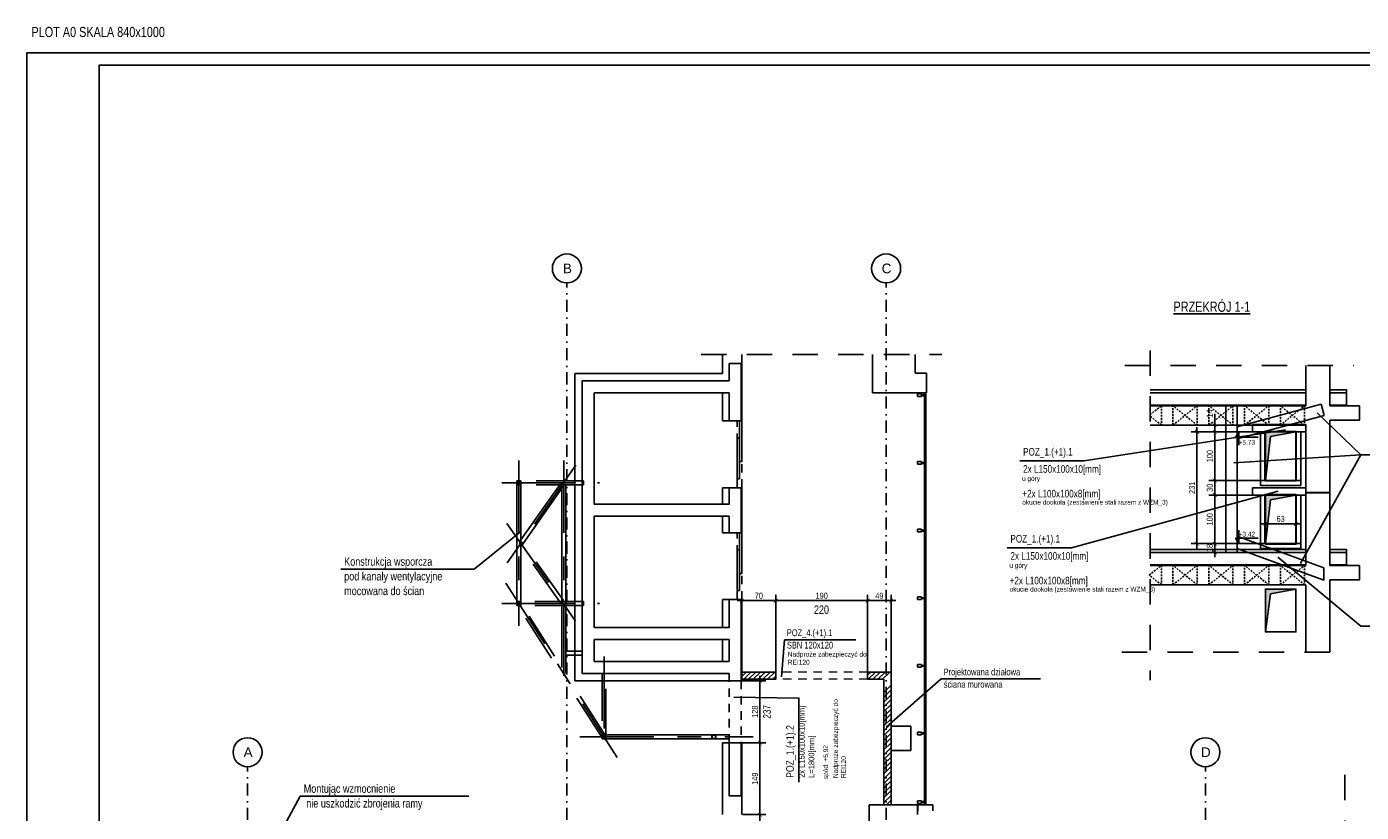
# Model space of a CAD drawing. Header units: metres. Extents: x -1437 to 3563, y -2228 to 2026.
# Tile 7 of 11: x -1437 to 1322, y 403 to 2026. Entities that reach past the tile are written whole.
import ezdxf
from ezdxf.enums import TextEntityAlignment as Align

# ---------------------------------------------------------------- set-up
doc = ezdxf.new("R2010")
doc.units = ezdxf.units.M
doc.header["$LTSCALE"] = 50
doc.header["$MEASUREMENT"] = 0
for name, pattern in [('DO', [1, 0.5, -0.24, 0.02, -0.24]), ('DP', [0.63, 0.35, -0.28]), ('DXK_LINE_DOT2', [3.9198, 1.9599, -1.9599]), ('DXK_LINE_DOT3', [5.9187, 2.979, -0.9799, 0.9799, -0.9799]), ('MP', [0.125, 0.075, -0.05])]:
    doc.linetypes.add(name, pattern=pattern)
for name, color, linetype in [('BS_odn', 1, 'Continuous'), ('BS_txs', 2, 'Continuous'), ('BZ_lpd', 1, 'DP'), ('BZ_lpm', 1, 'MP'), ('BZ_odn', 1, 'Continuous'), ('BZ_osd', 1, 'DO'), ('BZ_ram', 2, 'Continuous'), ('BZ_txc', 1, 'Continuous'), ('BZ_txs', 2, 'Continuous'), ('BZ_wym', 1, 'Continuous'), ('K3_projektowane nadproza', 150, 'DP'), ('k3_projektowane sciany', 2, 'Continuous'), ('k3_sciany istn', 1, 'DP'), ('k3_zew_konstr_stal', 2, 'Continuous'), ('k3_łacznik', 85, 'Continuous')]:
    doc.layers.add(name, color=color, linetype=linetype)
doc.styles.add('BIKTC', font='bikromsw.shx', dxfattribs={"width": 0.85})
doc.styles.add('BIKTS', font='bikromsw.shx', dxfattribs={"width": 0.85})
doc.styles.add('BIKWYM', font='bikromsw.shx', dxfattribs={"width": 0.8})
doc.styles.add('GENERATED_STYLE_1', font='arial.ttf')
doc.dimstyles.new('BS_BGR_50', dxfattribs={"dimscale": 0.5, "dimtxt": 25, "dimasz": 1.666667, "dimexe": 0, "dimexo": 0, "dimgap": 0, "dimtad": 0, "dimdec": 1, "dimrnd": 0.5, "dimzin": 9, "dimdsep": 46, "dimtxsty": 'BIKWYM', "dimblk": 'NONE', "dimcen": 0, "dimse1": 1, "dimse2": 1, "dimclrd": 256, "dimclre": 256, "dimclrt": 7, "dimadec": 0, "dimazin": 0, "dimtfac": 0.033333, "dimtdec": 1, "dimtmove": 0, "dimatfit": 3, "dimldrblk": 'NONE', "dimfxl": 1, "dimtvp": 0.8, "dimtolj": 1, "dimarcsym": 0})
doc.dimstyles.new('BZ_BGR_50', dxfattribs={"dimscale": 0.5, "dimtxt": 25, "dimasz": 1.666667, "dimexe": 0, "dimexo": 0, "dimgap": 0, "dimtad": 0, "dimdec": 1, "dimrnd": 0.5, "dimzin": 9, "dimdsep": 46, "dimtxsty": 'BIKWYM', "dimblk": 'NONE', "dimcen": 0, "dimse1": 1, "dimse2": 1, "dimclrd": 256, "dimclre": 256, "dimclrt": 7, "dimadec": 0, "dimazin": 0, "dimtfac": 0.033333, "dimtdec": 1, "dimtmove": 0, "dimatfit": 3, "dimldrblk": 'NONE', "dimfxl": 1, "dimtvp": 0.8, "dimtolj": 1, "dimarcsym": 0})
doc.dimstyles.new('BZ_KP_50', dxfattribs={"dimscale": 0.5, "dimtxt": 25, "dimasz": 16, "dimexe": 24, "dimexo": 0, "dimgap": 0, "dimtad": 0, "dimdec": 1, "dimrnd": 0.5, "dimzin": 9, "dimdsep": 46, "dimtxsty": 'BIKWYM', "dimblk": 'ARCHTICK', "dimblk1": 'ARCHTICK', "dimblk2": 'WYM-KP', "dimcen": 0, "dimdle": 20, "dimclrd": 256, "dimclre": 256, "dimclrt": 7, "dimadec": 0, "dimazin": 0, "dimtfac": 0.033333, "dimtdec": 1, "dimtmove": 0, "dimatfit": 3, "dimfxl": 1, "dimtvp": 0.8, "dimtfillclr": 256, "dimtolj": 1, "dimarcsym": 0})
pattern_1 = [(45, (-17413.5185, -4971.014), (-4.9497475, 4.9497475), [])]

# ---------------------------------------------------------------- blocks, each defined once
blk = doc.blocks.new('_ArchTick')
at = {"color": 0, "linetype": 'ByBlock', "const_width": 0.15}
blk.add_lwpolyline([(-0.5, -0.5), (0.5, 0.5)], dxfattribs=at)
blk = doc.blocks.new('*D236')
at = {"layer": 'BZ_wym', "lineweight": -2}
for p, q in [((41.3, 674.5), (90.5, 674.5)), ((78.5, 536.5), (78.5, 684.5)), ((41.3, 546.5), (90.5, 546.5))]:
    blk.add_line(p, q, dxfattribs=at)
at = {"layer": 'Defpoints', "color": 0}
for p in [(41.3, 674.5), (78.5, 674.5), (41.3, 546.5)]:
    blk.add_point(p, dxfattribs=at)
at = {"layer": 'BZ_wym', "lineweight": -2, "xscale": 8, "yscale": 8, "zscale": 8}
for p, rotation in [((78.5, 674.5), 90), ((78.5, 546.5), 270)]:
    blk.add_blockref('_ArchTick', p, dxfattribs=dict(at, rotation=rotation))
at = {"layer": 'BZ_wym', "color": 7, "insert": (68.5, 610.5), "char_height": 12.5, "attachment_point": 5, "rotation": 90, "style": 'BIKWYM'}
blk.add_mtext('\\A1;128', dxfattribs=at)
blk = doc.blocks.new('WYM-KP')
blk.add_hatch(color=256).paths.add_polyline_path([(-3, 0, 1), (3, 0, 1)])
blk.add_circle((0, 0), 3)
blk = doc.blocks.new('*D237')
at = {"layer": 'BZ_wym', "lineweight": -2}
for p, q in [((78.5, 387.8), (78.5, 556.5)), ((41.3, 546.5), (90.5, 546.5)), ((43.4, 397.8), (90.5, 397.8))]:
    blk.add_line(p, q, dxfattribs=at)
at = {"layer": 'Defpoints', "color": 0}
for p in [(41.3, 546.5), (78.5, 546.5), (43.4, 397.8)]:
    blk.add_point(p, dxfattribs=at)
at = {"layer": 'BZ_wym', "lineweight": -2, "xscale": 8, "yscale": 8, "zscale": 8}
for p, rotation in [((78.5, 546.5), 90), ((78.5, 397.8), 270)]:
    blk.add_blockref('_ArchTick', p, dxfattribs=dict(at, rotation=rotation))
at = {"layer": 'BZ_wym', "color": 7, "insert": (68.5, 472.2), "char_height": 12.5, "attachment_point": 5, "rotation": 90, "style": 'BIKWYM'}
blk.add_mtext('\\A1;149', dxfattribs=at)
blk = doc.blocks.new('_None')
blk = doc.blocks.new('*D242')
at = {"layer": 'BZ_wym', "lineweight": -2}
for p, q in [((121.3, 840.1), (31.3, 840.1)), ((41.3, 778.7), (41.3, 852.1)), ((111.3, 692.5), (111.3, 852.1))]:
    blk.add_line(p, q, dxfattribs=at)
at = {"layer": 'Defpoints', "color": 0}
for p in [(41.3, 840.1), (41.3, 778.7), (111.3, 692.5)]:
    blk.add_point(p, dxfattribs=at)
at = {"layer": 'BZ_wym', "lineweight": -2, "xscale": 8, "yscale": 8, "zscale": 8, "rotation": 180}
blk.add_blockref('_ArchTick', (41.3, 840.1), dxfattribs=at)
at = {"layer": 'BZ_wym', "lineweight": -2, "xscale": 8, "yscale": 8, "zscale": 8}
blk.add_blockref('_ArchTick', (111.3, 840.1), dxfattribs=at)
at = {"layer": 'BZ_wym', "color": 7, "insert": (76.3, 850.1), "char_height": 12.5, "attachment_point": 5, "style": 'BIKWYM'}
blk.add_mtext('\\A1;70', dxfattribs=at)
blk = doc.blocks.new('*D243')
at = {"layer": 'BZ_wym', "lineweight": -2}
for p, q in [((101.3, 840.1), (311.3, 840.1)), ((111.3, 692.5), (111.3, 852.1)), ((301.3, 692.5), (301.3, 852.1))]:
    blk.add_line(p, q, dxfattribs=at)
at = {"layer": 'Defpoints', "color": 0}
for p in [(301.3, 840.1), (111.3, 692.5), (301.3, 692.5)]:
    blk.add_point(p, dxfattribs=at)
at = {"layer": 'BZ_wym', "lineweight": -2, "xscale": 8, "yscale": 8, "zscale": 8, "rotation": 180}
blk.add_blockref('_ArchTick', (111.3, 840.1), dxfattribs=at)
at = {"layer": 'BZ_wym', "lineweight": -2, "xscale": 8, "yscale": 8, "zscale": 8}
blk.add_blockref('_ArchTick', (301.3, 840.1), dxfattribs=at)
at = {"layer": 'BZ_wym', "color": 7, "insert": (206.3, 850.1), "char_height": 12.5, "attachment_point": 5, "style": 'BIKWYM'}
blk.add_mtext('\\A1;190', dxfattribs=at)
blk = doc.blocks.new('*D244')
at = {"layer": 'BZ_wym', "lineweight": -2}
for p, q in [((291.3, 840.1), (359.9, 840.1)), ((301.3, 692.5), (301.3, 852.1)), ((349.9, 692.5), (349.9, 852.1))]:
    blk.add_line(p, q, dxfattribs=at)
at = {"layer": 'Defpoints', "color": 0}
for p in [(349.9, 840.1), (301.3, 692.5), (349.9, 692.5)]:
    blk.add_point(p, dxfattribs=at)
at = {"layer": 'BZ_wym', "lineweight": -2, "xscale": 8, "yscale": 8, "zscale": 8, "rotation": 180}
blk.add_blockref('_ArchTick', (301.3, 840.1), dxfattribs=at)
at = {"layer": 'BZ_wym', "lineweight": -2, "xscale": 8, "yscale": 8, "zscale": 8}
blk.add_blockref('_ArchTick', (349.9, 840.1), dxfattribs=at)
at = {"layer": 'BZ_wym', "color": 7, "insert": (325.6, 850.1), "char_height": 12.5, "attachment_point": 5, "style": 'BIKWYM'}
blk.add_mtext('\\A1;49', dxfattribs=at)
blk = doc.blocks.new('*D252')
at = {"layer": 'BZ_wym', "lineweight": -2}
for p, q in [((1018.7, 967.9), (1018.7, 929.9)), ((1062.3, 957.9), (1006.7, 957.9)), ((1038.1, 939.9), (1006.7, 939.9))]:
    blk.add_line(p, q, dxfattribs=at)
at = {"layer": 'Defpoints', "color": 0}
for p in [(1018.7, 939.9), (1038.1, 939.9), (1062.3, 957.9)]:
    blk.add_point(p, dxfattribs=at)
at = {"layer": 'BZ_wym', "lineweight": -2, "xscale": 8, "yscale": 8, "zscale": 8}
for p, rotation in [((1018.7, 957.9), 90), ((1018.7, 939.9), 270)]:
    blk.add_blockref('_ArchTick', p, dxfattribs=dict(at, rotation=rotation))
at = {"layer": 'BZ_wym', "color": 7, "insert": (1008.7, 948.9), "char_height": 12.5, "attachment_point": 5, "rotation": 90, "style": 'BIKWYM'}
blk.add_mtext('\\A1;18', dxfattribs=at)
blk = doc.blocks.new('*D253')
at = {"layer": 'BZ_wym', "lineweight": -2}
for p, q in [((1123.5, 1058.4), (1006.7, 1058.4)), ((1018.7, 947.9), (1018.7, 1068.4)), ((1062.3, 957.9), (1006.7, 957.9))]:
    blk.add_line(p, q, dxfattribs=at)
at = {"layer": 'Defpoints', "color": 0}
for p in [(1018.7, 1058.4), (1123.5, 1058.4), (1062.3, 957.9)]:
    blk.add_point(p, dxfattribs=at)
at = {"layer": 'BZ_wym', "lineweight": -2, "xscale": 8, "yscale": 8, "zscale": 8}
for p, rotation in [((1018.7, 1058.4), 90), ((1018.7, 957.9), 270)]:
    blk.add_blockref('_ArchTick', p, dxfattribs=dict(at, rotation=rotation))
at = {"layer": 'BZ_wym', "color": 7, "insert": (1008.7, 1008.2), "char_height": 12.5, "attachment_point": 5, "rotation": 90, "style": 'BIKWYM'}
blk.add_mtext('\\A1;100', dxfattribs=at)
blk = doc.blocks.new('*D254')
at = {"layer": 'BZ_wym', "lineweight": -2}
for p, q in [((1123.5, 1088.4), (1006.7, 1088.4)), ((1018.7, 1048.4), (1018.7, 1098.4)), ((1123.5, 1058.4), (1006.7, 1058.4))]:
    blk.add_line(p, q, dxfattribs=at)
at = {"layer": 'Defpoints', "color": 0}
for p in [(1018.7, 1088.4), (1123.5, 1088.4), (1123.5, 1058.4)]:
    blk.add_point(p, dxfattribs=at)
at = {"layer": 'BZ_wym', "lineweight": -2, "xscale": 8, "yscale": 8, "zscale": 8}
for p, rotation in [((1018.7, 1088.4), 90), ((1018.7, 1058.4), 270)]:
    blk.add_blockref('_ArchTick', p, dxfattribs=dict(at, rotation=rotation))
at = {"layer": 'BZ_wym', "color": 7, "insert": (1008.7, 1073.4), "char_height": 12.5, "attachment_point": 5, "rotation": 90, "style": 'BIKWYM'}
blk.add_mtext('\\A1;30', dxfattribs=at)
blk = doc.blocks.new('*D255')
at = {"layer": 'BZ_wym', "lineweight": -2}
for p, q in [((1123.5, 1188.9), (1006.7, 1188.9)), ((1018.7, 1198.9), (1018.7, 1078.4)), ((1123.5, 1088.4), (1006.7, 1088.4))]:
    blk.add_line(p, q, dxfattribs=at)
at = {"layer": 'Defpoints', "color": 0}
for p in [(1123.5, 1188.9), (1018.7, 1088.4), (1123.5, 1088.4)]:
    blk.add_point(p, dxfattribs=at)
at = {"layer": 'BZ_wym', "lineweight": -2, "xscale": 8, "yscale": 8, "zscale": 8}
for p, rotation in [((1018.7, 1188.9), 90), ((1018.7, 1088.4), 270)]:
    blk.add_blockref('_ArchTick', p, dxfattribs=dict(at, rotation=rotation))
at = {"layer": 'BZ_wym', "color": 7, "insert": (1008.7, 1138.7), "char_height": 12.5, "attachment_point": 5, "rotation": 90, "style": 'BIKWYM'}
blk.add_mtext('\\A1;100', dxfattribs=at)
blk = doc.blocks.new('*D256')
at = {"layer": 'BZ_wym', "lineweight": -2}
for p, q in [((1018.7, 1202.9), (1018.7, 1226.2)), ((1046.2, 1202.9), (1006.7, 1202.9)), ((1123.5, 1188.9), (1006.7, 1188.9)), ((1018.7, 1188.9), (1018.7, 1202.9)), ((1018.7, 1188.9), (1018.7, 1180.9))]:
    blk.add_line(p, q, dxfattribs=at)
at = {"layer": 'Defpoints', "color": 0}
for p in [(1018.7, 1202.9), (1046.2, 1202.9), (1123.5, 1188.9)]:
    blk.add_point(p, dxfattribs=at)
at = {"layer": 'BZ_wym', "lineweight": -2, "xscale": 8, "yscale": 8, "zscale": 8}
for p, rotation in [((1018.7, 1202.9), 270), ((1018.7, 1188.9), 90)]:
    blk.add_blockref('_ArchTick', p, dxfattribs=dict(at, rotation=rotation))
at = {"layer": 'BZ_wym', "color": 7, "insert": (1008.7, 1226.6), "char_height": 12.5, "attachment_point": 5, "rotation": 90, "style": 'BIKWYM'}
blk.add_mtext('\\A1;14', dxfattribs=at)
blk = doc.blocks.new('*D257')
at = {"layer": 'BZ_wym', "lineweight": -2}
for p, q in [((1123.5, 1188.9), (969.9, 1188.9)), ((981.9, 947.9), (981.9, 1198.9)), ((1123.5, 957.9), (969.9, 957.9))]:
    blk.add_line(p, q, dxfattribs=at)
at = {"layer": 'Defpoints', "color": 0}
for p in [(981.9, 1188.9), (1123.5, 1188.9), (1123.5, 957.9)]:
    blk.add_point(p, dxfattribs=at)
at = {"layer": 'BZ_wym', "lineweight": -2, "xscale": 8, "yscale": 8, "zscale": 8}
for p, rotation in [((981.9, 1188.9), 90), ((981.9, 957.9), 270)]:
    blk.add_blockref('_ArchTick', p, dxfattribs=dict(at, rotation=rotation))
at = {"layer": 'BZ_wym', "color": 7, "insert": (971.9, 1073.4), "char_height": 12.5, "attachment_point": 5, "rotation": 90, "style": 'BIKWYM'}
blk.add_mtext('\\A1;231', dxfattribs=at)
blk = doc.blocks.new('*D282')
at = {"layer": 'BZ_wym', "lineweight": -2}
for p, q in [((43.4, 397.8), (90.5, 397.8)), ((78.5, 342), (78.5, 407.8)), ((43.4, 352), (90.5, 352))]:
    blk.add_line(p, q, dxfattribs=at)
at = {"layer": 'Defpoints', "color": 0}
for p in [(43.4, 397.8), (78.5, 397.8), (43.4, 352)]:
    blk.add_point(p, dxfattribs=at)
at = {"layer": 'BZ_wym', "lineweight": -2, "xscale": 8, "yscale": 8, "zscale": 8}
for p, rotation in [((78.5, 397.8), 90), ((78.5, 352), 270)]:
    blk.add_blockref('_ArchTick', p, dxfattribs=dict(at, rotation=rotation))
at = {"layer": 'BZ_wym', "color": 7, "insert": (68.5, 374.9), "char_height": 12.5, "attachment_point": 5, "rotation": 90, "style": 'BIKWYM'}
blk.add_mtext('\\A1;46', dxfattribs=at)
blk = doc.blocks.new('łącznik')
at = {"layer": 'K3_projektowane nadproza', "linetype": 'DP'}
blk.add_lwpolyline([(2045.1, 1156), (2070.1, 1156), (2070.1, 1028), (2045.1, 1028)], close=True, dxfattribs=at)
at = {"layer": 'k3_łacznik'}
for p, q in [((2045.1, 1156), (2070.1, 1156)), ((2045.1, 1028, -1349.8), (2070.1, 1028, -1349.8))]:
    blk.add_line(p, q, dxfattribs=at)
for points in [[(2045.1, 1811.5), (2045.1, 1776), (1741.6, 1776), (1741.6, 1171), (2045.1, 1171), (2045.1, 1156)], [(2070.1, 1156), (2070.1, 1324), (2045.1, 1324), (2045.1, 1266), (1766.6, 1266), (1766.6, 1496), (2045.1, 1496), (2045.1, 1462), (2070.1, 1462), (2070.1, 1555), (2045.1, 1555), (2045.1, 1521), (1766.6, 1521), (1766.6, 1751), (2045.1, 1751), (2045.1, 1693), (2070.1, 1693), (2070.1, 1811.5), (2045.1, 1811.5)], [(2045.1, 1028), (2045.1, 918.5), (2070.1, 918.5), (2070.1, 1028)]]:
    blk.add_lwpolyline(points, dxfattribs=at)
blk.add_lwpolyline([(1766.6, 1241), (2045.1, 1241), (2045.1, 1196), (1766.6, 1196)], close=True, dxfattribs=at)
blk = doc.blocks.new('konstrukcja stalowa')
at = {"layer": 'k3_zew_konstr_stal', "color": 1, "linetype": 'DXK_LINE_DOT3'}
for p, q in [((7454.3, 9134.5), (7454.3, 9489)), ((7454.3, 9230.5), (7454.3, 9130.5)), ((7136.7, 8977.6), (7496.7, 9207.4)), ((6929.3, 8969), (6929.3, 9170.9)), ((7178.8, 8969), (7178.8, 9170.9)), ((7288, 9180.5), (7485.7, 9180.5)), ((6892.5, 9122.2), (7095, 8979.7)), ((7013.2, 8979.7), (7215.7, 9122.2)), ((6883.3, 9097.5), (7367.1, 9097.5)), ((6883.3, 9004.5), (7224.8, 9004.5))]:
    blk.add_line(p, q, dxfattribs=at)
at = {"layer": 'k3_zew_konstr_stal', "linetype": 'Continuous'}
for p, q in [((7450.3, 9439), (7450.3, 9184.5)), ((7458.3, 9439), (7458.3, 9184.5)), ((7450.3, 9411.5), (7450.3, 9403.5)), ((7458.3, 9411.5), (7450.3, 9411.5)), ((7450.7, 9411.1), (7457.9, 9411.1)), ((7450.7, 9403.9), (7450.7, 9411.1)), ((7457.9, 9411.1), (7457.9, 9403.9)), ((7458.3, 9403.5), (7458.3, 9411.5)), ((7450.3, 9403.5), (7458.3, 9403.5)), ((7457.9, 9403.9), (7450.7, 9403.9)), ((7450.3, 9184.5), (7450.3, 9176.5)), ((7458.3, 9184.5), (7450.3, 9184.5)), ((7458.3, 9184.5), (7450.3, 9184.5)), ((7450.3, 9176.5), (7458.3, 9176.5)), ((7450.7, 9184.1), (7457.9, 9184.1)), ((7450.7, 9176.9), (7450.7, 9184.1)), ((7457.9, 9176.9), (7450.7, 9176.9)), ((7457.9, 9184.1), (7457.9, 9176.9)), ((7458.3, 9176.5), (7458.3, 9184.5)), ((7182.8, 9138.3), (7174.8, 9138.3)), ((7174.8, 9138.3), (7174.8, 9135.5)), ((7182.8, 9138.3), (7182.8, 9135.5)), ((6931, 9090.2), (6935.6, 9096.7)), ((7051.8, 9005.2), (6931, 9090.2)), ((7323.4, 9101.5), (6933.3, 9101.5)), ((6933.3, 9093.5), (6933.3, 9101.5)), ((7310.8, 9093.5), (6933.3, 9093.5)), ((7056.4, 9011.7), (6935.6, 9096.7)), ((6925.3, 9008.5), (6925.3, 9000.5)), ((6933.3, 9008.5), (6925.3, 9008.5)), ((6925.3, 9000.5), (6933.3, 9000.5)), ((6925.7, 9008.1), (6932.9, 9008.1)), ((6925.7, 9000.9), (6925.7, 9008.1)), ((6925.7, 9001.9), (6932.9, 9001.9)), ((6925.7, 9001.6), (6932.9, 9001.6)), ((6932.9, 9000.9), (6925.7, 9000.9)), ((6932.9, 9008.1), (6932.9, 9000.9)), ((6933.3, 9000.5), (6933.3, 9008.5)), ((7174.8, 9008.5), (6933.3, 9008.5)), ((6933.3, 9000.5), (6933.3, 9008.5)), ((7174.8, 9000.5), (6933.3, 9000.5)), ((7051.8, 9005.2), (7056.4, 9011.7)), ((7174.8, 9008.5), (7174.8, 9000.5)), ((7182.8, 9008.5), (7174.8, 9008.5)), ((7174.8, 9000.5), (7174.8, 9008.5)), ((7174.8, 9000.5), (7182.8, 9000.5)), ((7175.2, 9008.1), (7182.4, 9008.1)), ((7175.2, 9000.9), (7175.2, 9008.1)), ((7175.2, 9007.3), (7177, 9007.3)), ((7175.2, 9007), (7177.2, 9007)), ((7175.2, 9001.9), (7180.5, 9001.9)), ((7175.2, 9001.6), (7180.6, 9001.6)), ((7182.4, 9000.9), (7175.2, 9000.9)), ((7181.8, 9001.6), (7182.4, 9001.6)), ((7182.3, 9001.9), (7182.4, 9001.9)), ((7182.4, 9008.1), (7182.4, 9000.9)), ((7182.8, 9000.5), (7182.8, 9008.5))]:
    blk.add_line(p, q, dxfattribs=at)
at = {"layer": 'k3_zew_konstr_stal', "linetype": 'DXK_LINE_DOT2'}
for p, q in [((7452.4, 9183.8), (7176.7, 9007.8)), ((7456.8, 9177.1), (7181, 9001.1)), ((7453.2, 9184.5), (7323.3, 9184.5)), ((7323.3, 9176.5), (7453.2, 9176.5)), ((7456.8, 9177.1), (7452.4, 9183.8)), ((7453.2, 9176.5), (7453.2, 9184.5)), ((6933.3, 9138.3), (6925.3, 9138.3)), ((6925.3, 9138.3), (6925.3, 9001.6)), ((6933.3, 9138.3), (6933.3, 9001.6)), ((7174.8, 9135.5), (7174.8, 9001.6)), ((7182.8, 9135.5), (7182.8, 9001.6)), ((7277.3, 9101.5), (7277.3, 9135.5)), ((7277.3, 9135.5), (7285.3, 9135.5)), ((7285.3, 9101.5), (7285.3, 9135.5)), ((7172.5, 9096.7), (7051.8, 9011.7)), ((7177.1, 9090.2), (7056.4, 9005.2)), ((7177.1, 9090.2), (7172.5, 9096.7)), ((7277.3, 9101.5), (7285.3, 9101.5)), ((6933.3, 9007.3), (6925.3, 9007.3)), ((6925.3, 9001.6), (6925.7, 9001.6)), ((6932.9, 9007), (6925.7, 9007)), ((6925.7, 9007), (6925.7, 9001.9)), ((6932.9, 9001.9), (6932.9, 9007)), ((6932.9, 9001.6), (6933.3, 9001.6)), ((7056.4, 9005.2), (7051.8, 9011.7)), ((7174.8, 9007.3), (7175.2, 9007.3)), ((7174.8, 9001.6), (7175.2, 9001.6)), ((7175.2, 9007), (7175.2, 9001.9)), ((7181, 9001.1), (7176.7, 9007.8)), ((7177, 9007.3), (7182.8, 9007.3)), ((7177.2, 9007), (7182.4, 9007)), ((7180.5, 9001.9), (7182.3, 9001.9)), ((7180.6, 9001.6), (7181.8, 9001.6)), ((7182.4, 9007), (7182.4, 9001.9)), ((7182.4, 9001.6), (7182.8, 9001.6))]:
    blk.add_line(p, q, dxfattribs=at)
blk = doc.blocks.new('*D327')
at = {"layer": 'BZ_wym', "lineweight": -2}
for p, q in [((1113.5, 999), (1196.5, 999)), ((1123.5, 986.6), (1123.5, 1011)), ((1186.5, 986.6), (1186.5, 1011))]:
    blk.add_line(p, q, dxfattribs=at)
at = {"layer": 'Defpoints', "color": 0}
for p in [(1186.5, 999), (1123.5, 986.6), (1186.5, 986.6)]:
    blk.add_point(p, dxfattribs=at)
at = {"layer": 'BZ_wym', "lineweight": -2, "xscale": 8, "yscale": 8, "zscale": 8, "rotation": 180}
blk.add_blockref('_ArchTick', (1123.5, 999), dxfattribs=at)
at = {"layer": 'BZ_wym', "lineweight": -2, "xscale": 8, "yscale": 8, "zscale": 8}
blk.add_blockref('_ArchTick', (1186.5, 999), dxfattribs=at)
at = {"layer": 'BZ_wym', "color": 7, "insert": (1155, 1009), "char_height": 12.5, "attachment_point": 5, "style": 'BIKWYM'}
blk.add_mtext('\\A1;63', dxfattribs=at)

msp = doc.modelspace()

# ---------------------------------------------------------------- hatches: boundary and pattern name
at = {"layer": 'BZ_txs'}
for points in [[(1134.4, 1179.1), (1186.5, 1188.9), (1123.5, 1188.9), (1123.5, 1088.4)], [(1134.4, 1048.6), (1186.5, 1058.4), (1123.5, 1058.4), (1123.5, 957.9)], [(1123.5, 863.9), (1123.5, 775.4), (1134.4, 854.1), (1186.5, 863.9)]]:
    msp.add_hatch(color=1, dxfattribs=at).paths.add_polyline_path(points)
at = {"layer": 'k3_projektowane sciany', "linetype": 'DP'}
h = msp.add_hatch(dxfattribs=at)
h.set_pattern_fill('BLOCZKI_CERAMICZNE', color=256, scale=100, style=0, pattern_type=2)
h.set_pattern_definition(pattern_1)
h.paths.add_polyline_path([(41.3, 692.5), (41.3, 677.5), (111.3, 677.5), (111.3, 689), (111.3, 692.5)])
at = {"layer": 'k3_projektowane sciany'}
h = msp.add_hatch(dxfattribs=at)
h.set_pattern_fill('BLOCZKI_CERAMICZNE', color=256, scale=100, style=0, pattern_type=2)
h.set_pattern_definition(pattern_1)
h.paths.add_polyline_path([(349.9, 692.5), (301.3, 692.5), (301.3, 689), (301.3, 677.5), (334.9, 677.5)])
h = msp.add_hatch(dxfattribs=at)
h.set_pattern_fill('BLOCZKI_CERAMICZNE', color=256, scale=100, style=0, pattern_type=2)
h.set_pattern_definition([(45, (-17413.5185, -4991.014), (-4.9497475, 4.9497475), [])])
h.paths.add_polyline_path([(349.9, 418), (349.9, 672.5), (334.9, 657.5), (334.9, 418)])

# ---------------------------------------------------------------- linework, layer by layer
at = {"layer": 'BS_odn'}
for q in [(1230.3, 1228.5), (1058.5, 1125)]:
    msp.add_line((1321, 1141.6), q, dxfattribs=at)
for points in [[(616.1, 1129.2), (748.7, 1129.2), (1165.3, 1192.9)], [(1195.8, 917.1), (1321, 1141.6), (1669.4, 1141.6)], [(590, 949.5), (722.5, 949.5), (1149.7, 1066.6)], [(1149, 930.2), (1321, 787.3), (1669.4, 787.3)]]:
    msp.add_lwpolyline(points, dxfattribs=at)
at = {"layer": 'BZ_lpd', "ltscale": 3}
for p, q in [((832.7, 1325.9), (1306.5, 1325.9)), ((1257, 733.9), (799.9, 733.9))]:
    msp.add_line(p, q, dxfattribs=at)
at = {"layer": 'BZ_lpd', "linetype": 'Continuous'}
for p, q in [((1123.5, 1188.9), (1057.2, 1188.9)), ((1123.5, 957.9), (1062.3, 957.9))]:
    msp.add_line(p, q, dxfattribs=at)
at = {"layer": 'BZ_lpd', "ltscale": 3}
for points in [[(885.4, 1357.3), (885.4, 675.7)], [(-43, 1349.2), (454.7, 1349.2)], [(1287.5, 480.2), (1287.5, -1628.7)]]:
    msp.add_lwpolyline(points, dxfattribs=at)
at = {"layer": 'BZ_lpm'}
for p, q in [((885.4, 1224.5), (908.5, 1242.9)), ((932.5, 1202.9), (982.5, 1242.9)), ((982.5, 1202.9), (932.5, 1242.9)), ((1006.9, 1202.9), (1056.9, 1242.9)), ((1056.9, 1202.9), (1006.9, 1242.9)), ((1080.5, 1202.9), (1130.5, 1242.9)), ((1130.5, 1202.9), (1080.5, 1242.9)), ((1154.5, 1202.9), (1204.5, 1242.9)), ((1204.5, 1202.9), (1154.5, 1242.9)), ((908.5, 1202.9), (885.4, 1221.4)), ((883.5, 892.9), (908.5, 912.9)), ((932.5, 872.9), (982.5, 912.9)), ((982.5, 872.9), (932.5, 912.9)), ((1006.9, 872.9), (1056.9, 912.9)), ((1056.9, 872.9), (1006.9, 912.9)), ((1080.5, 872.9), (1130.5, 912.9)), ((1130.5, 872.9), (1080.5, 912.9)), ((1154.5, 872.9), (1204.5, 912.9)), ((1204.5, 872.9), (1154.5, 912.9)), ((908.5, 872.9), (883.5, 892.9))]:
    msp.add_line(p, q, dxfattribs=at)
for points in [[(885.4, 1242.9), (908.5, 1242.9), (908.5, 1202.9), (885.4, 1202.9)], [(885.4, 912.9), (908.5, 912.9), (908.5, 872.9), (885.4, 872.9)]]:
    msp.add_lwpolyline(points, dxfattribs=at)
for points in [[(982.5, 1242.9), (982.5, 1202.9), (932.5, 1202.9), (932.5, 1242.9)], [(1056.5, 1242.9), (1056.5, 1202.9), (1006.5, 1202.9), (1006.5, 1242.9)], [(1130.5, 1242.9), (1130.5, 1202.9), (1080.5, 1202.9), (1080.5, 1242.9)], [(1204.5, 1242.9), (1204.5, 1202.9), (1154.5, 1202.9), (1154.5, 1242.9)], [(982.5, 912.9), (982.5, 872.9), (932.5, 872.9), (932.5, 912.9)], [(1056.5, 912.9), (1056.5, 872.9), (1006.5, 872.9), (1006.5, 912.9)], [(1130.5, 912.9), (1130.5, 872.9), (1080.5, 872.9), (1080.5, 912.9)], [(1204.5, 912.9), (1204.5, 872.9), (1154.5, 872.9), (1154.5, 912.9)]]:
    msp.add_lwpolyline(points, close=True, dxfattribs=at)
at = {"layer": 'BZ_odn'}
msp.add_lwpolyline([(159.4, 464.9), (159.4, 638.8), (24.6, 640.8)], dxfattribs=at)
at = {"layer": 'BZ_osd'}
for p, q in [((-320.5, -1512.8), (-320.5, 1496.8)), ((339.5, -1512.8), (339.5, 1496.8)), ((-980.5, -1512.8), (-980.5, 496.8)), ((999.5, -1512.8), (999.5, 496.8))]:
    msp.add_line(p, q, dxfattribs=at)
at = {"layer": 'BZ_osd', "color": 7, "linetype": 'Continuous'}
for centre in [(-320.5, 1526.8), (339.5, 1526.8), (-980.5, 526.8), (999.5, 526.8)]:
    msp.add_circle(centre, 30, dxfattribs=at)
at = {"layer": 'BZ_ram', "color": 1}
msp.add_lwpolyline([(-1437.2, -2227.9), (-1437.2, 1972.1), (3562.8, 1972.1), (3562.8, -2227.9)], close=True, dxfattribs=at)
at = {"layer": 'BZ_ram'}
msp.add_lwpolyline([(-1287.2, -2202.9), (-1287.2, 1947.1), (3537.8, 1947.1), (3537.8, -2202.9)], close=True, dxfattribs=at)
at = {"layer": 'BZ_txc'}
for points in [[(1068.5, 1161.4), (1068.5, 1188.9), (1062.1, 1177.7), (1108.7, 1177.7)], [(1068.4, 985.5), (1068.4, 957.9), (1062, 969.2), (1108.6, 969.2)]]:
    msp.add_lwpolyline(points, dxfattribs=at)
at = {"layer": 'BZ_txs'}
for p, q in [((1207, 1242.9), (1207, 1325.9)), ((1257, 1242.9), (1257, 1325.9)), ((1207, 1063.9), (1207, 1202.9)), ((1257, 1063.9), (1257, 1212.9)), ((1186.5, 1088.4), (1123.5, 1088.4)), ((1186.5, 1058.4), (1123.5, 1058.4)), ((1257, 1063.9), (1207, 1063.9)), ((1207, 912.9), (1207, 1062.9)), ((1257, 1062.9), (1207, 1062.9)), ((1257, 912.9), (1257, 1062.9)), ((1257, 733.9), (1257, 882.9)), ((1207, 733.9), (1207, 872.9))]:
    msp.add_line(p, q, dxfattribs=at)
at = {"layer": 'BZ_txs', "color": 1}
for points in [[(885.4, 1275.9), (1207, 1275.9)], [(1257, 1275.9), (1291, 1275.9), (1291, 1269.9)], [(1186.5, 1188.9), (1134.4, 1179.1), (1123.5, 1088.4), (1123.5, 1188.9), (1186.5, 1188.9)], [(1186.5, 1058.4), (1134.4, 1048.6), (1123.5, 957.9), (1123.5, 1058.4), (1186.5, 1058.4)], [(885.4, 945.9), (1207, 945.9)], [(1257, 945.9), (1291, 945.9), (1291, 939.9)], [(1186.5, 863.9), (1134.4, 854.1), (1123.5, 775.4), (1123.5, 863.9), (1186.5, 863.9)]]:
    msp.add_lwpolyline(points, dxfattribs=at)
at = {"layer": 'BZ_txs'}
for points in [[(885.4, 1269.9), (1207, 1269.9), (1207, 1243.9)], [(1291, 1243.9), (1257, 1243.9), (1257, 1269.9), (1291, 1269.9), (1291, 1243.9)], [(1207, 1243.9), (885.4, 1243.9)], [(1207, 1242.9), (885.4, 1242.9)], [(1318, 1242.9), (1257, 1242.9)], [(1257, 1212.9), (1318, 1212.9), (1318, 1242.9)], [(885.4, 1202.9), (1207, 1202.9)], [(1123.5, 1188.9), (1186.5, 1188.9), (1186.5, 1088.4), (1123.5, 1088.4), (1123.5, 1188.9)], [(1123.5, 1058.4), (1186.5, 1058.4), (1186.5, 957.9), (1123.5, 957.9), (1123.5, 1058.4)], [(885.4, 939.9), (1207, 939.9), (1207, 913.9)], [(1291, 913.9), (1257, 913.9), (1257, 939.9), (1291, 939.9), (1291, 913.9)], [(1207, 913.9), (885.4, 913.9)], [(1207, 912.9), (885.4, 912.9)], [(1318, 912.9), (1257, 912.9)], [(1257, 882.9), (1318, 882.9), (1318, 912.9)], [(885.4, 872.9), (1207, 872.9)], [(1189.5, 872.9), (1036.7, 872.9)], [(1123.5, 863.9), (1186.5, 863.9), (1186.5, 775.4), (1123.5, 775.4), (1123.5, 863.9)]]:
    msp.add_lwpolyline(points, dxfattribs=at)
at = {"layer": 'k3_projektowane sciany'}
for p, q in [((111.3, 677.5), (111.3, 692.5)), ((301.3, 677.5), (301.3, 692.5))]:
    msp.add_line(p, q, dxfattribs=at)
at = {"layer": 'k3_projektowane sciany', "linetype": 'DP', "lineweight": 5}
for p, q in [((301.3, 692.5), (111.3, 692.5)), ((301.3, 677.5), (111.3, 677.5))]:
    msp.add_line(p, q, dxfattribs=at)
at = {"layer": 'k3_projektowane sciany', "flags": 128}
for points in [[(111.3, 692.5), (41.3, 692.5)], [(349.9, 692.5), (301.3, 692.5)], [(349.9, 418), (349.9, 692.5)], [(41.3, 677.5), (111.3, 677.5)], [(301.3, 677.5), (334.9, 677.5)], [(334.9, 677.5), (334.9, 418)]]:
    msp.add_lwpolyline(points, dxfattribs=at)
at = {"layer": 'k3_sciany istn', "linetype": 'Continuous'}
for p, q in [((311.3, 1349.2), (311.3, 1269.5)), ((399.8, 1310.5), (399.8, 1349.2)), ((422.8, 1310.5), (399.8, 1310.5)), ((422.8, 1269.5), (422.8, 1310.5)), ((-263.7, 1039.5), (-263.7, 1269.5)), ((422.8, 1269.5), (311.3, 1269.5)), ((418.8, 1269.5), (418.8, 418)), ((421.3, 418), (421.3, 1269.5)), ((404.4, 1262.1), (404.4, 1267.3)), ((404.4, 1267.3), (412.6, 1267.3)), ((412.6, 1262.1), (404.4, 1262.1)), ((412.6, 1267.3), (412.6, 1262.1)), ((412.6, 1265.7), (418.8, 1265.7)), ((418.8, 1263.7), (412.6, 1263.7)), ((420.9, 1267.3), (418.8, 1267.3)), ((418.8, 1262.1), (420.9, 1262.1)), ((420.9, 1262.1), (420.9, 1267.3)), ((1.3, 1211.5), (41.3, 1211.5)), ((404.4, 1122.3), (404.4, 1127.4)), ((404.4, 1127.4), (412.6, 1127.4)), ((412.6, 1122.3), (404.4, 1122.3)), ((412.6, 1127.4), (412.6, 1122.3)), ((412.6, 1125.9), (418.8, 1125.9)), ((418.8, 1123.8), (412.6, 1123.8)), ((420.9, 1127.4), (418.8, 1127.4)), ((418.8, 1122.3), (420.9, 1122.3)), ((420.9, 1122.3), (420.9, 1127.4)), ((1.3, 1073.5), (41.3, 1073.5)), ((1.3, 1073.5), (1.3, 1039.5)), ((1.3, 980.5), (41.3, 980.5)), ((404.4, 982.5), (404.4, 987.6)), ((404.4, 987.6), (412.6, 987.6)), ((412.6, 982.5), (404.4, 982.5)), ((412.6, 987.6), (412.6, 982.5)), ((412.6, 986.1), (418.8, 986.1)), ((418.8, 984), (412.6, 984)), ((420.9, 987.6), (418.8, 987.6)), ((418.8, 982.5), (420.9, 982.5)), ((420.9, 982.5), (420.9, 987.6)), ((1.3, 842.5), (41.3, 842.5)), ((1.3, 842.5), (1.3, 784.5)), ((41.3, 674.5), (41.3, 842.5)), ((404.4, 842.6), (404.4, 847.8)), ((404.4, 847.8), (412.6, 847.8)), ((412.6, 842.6), (404.4, 842.6)), ((412.6, 847.8), (412.6, 842.6)), ((412.6, 846.2), (418.8, 846.2)), ((418.8, 844.2), (412.6, 844.2)), ((420.9, 847.8), (418.8, 847.8)), ((418.8, 842.6), (420.9, 842.6)), ((420.9, 842.6), (420.9, 847.8)), ((404.4, 702.8), (404.4, 708)), ((404.4, 708), (412.6, 708)), ((412.6, 702.8), (404.4, 702.8)), ((412.6, 708), (412.6, 702.8)), ((412.6, 706.4), (418.8, 706.4)), ((418.8, 704.4), (412.6, 704.4)), ((420.9, 708), (418.8, 708)), ((418.8, 702.8), (420.9, 702.8)), ((420.9, 702.8), (420.9, 708)), ((404.4, 563), (404.4, 568.1)), ((404.4, 568.1), (412.6, 568.1)), ((412.6, 563), (404.4, 563)), ((412.6, 568.1), (412.6, 563)), ((412.6, 566.6), (418.8, 566.6)), ((418.8, 564.5), (412.6, 564.5)), ((420.9, 568.1), (418.8, 568.1)), ((418.8, 563), (420.9, 563)), ((420.9, 563), (420.9, 568.1)), ((41.3, 546.5), (1.3, 546.5)), ((404.4, 421.1), (404.4, 426.2)), ((404.4, 426.2), (412.6, 426.2)), ((412.6, 421.1), (404.4, 421.1)), ((404.8, 406), (404.8, 418)), ((436.3, 418), (404.8, 418)), ((412.6, 426.2), (412.6, 421.1)), ((412.6, 424.7), (418.8, 424.7)), ((418.8, 422.6), (412.6, 422.6)), ((420.9, 426.2), (418.8, 426.2)), ((418.8, 421.1), (420.9, 421.1)), ((420.9, 421.1), (420.9, 426.2)), ((436.3, 418), (436.3, 406))]:
    msp.add_line(p, q, dxfattribs=at)
at = {"layer": 'k3_sciany istn', "linetype": 'DP'}
for p, q in [((31.3, 1073.5), (31.3, 1211.5)), ((41.3, 1073.5), (41.3, 1207.5)), ((31.3, 842.5), (31.3, 980.5)), ((41.3, 842.5), (41.3, 976.5))]:
    msp.add_line(p, q, dxfattribs=at)
at = {"layer": 'k3_sciany istn', "linetype": 'Continuous', "flags": 128}
for points in [[(1.3, 1349.2), (1.3, 1309.5)], [(41.3, 1211.5), (41.3, 1349.2)], [(-303.7, 1309.5), (-303.7, 674.5)], [(1.3, 1309.5), (-303.7, 1309.5)], [(-263.7, 1269.5), (1.3, 1269.5)], [(1.3, 1269.5), (1.3, 1211.5)], [(41.3, 980.5), (41.3, 1073.5)], [(1.3, 1039.5), (-263.7, 1039.5)], [(-263.7, 784.5), (-263.7, 1014.5)], [(-263.7, 1014.5), (1.3, 1014.5)], [(1.3, 1014.5), (1.3, 980.5)], [(1.3, 784.5), (-263.7, 784.5)], [(-263.7, 759.5), (1.3, 759.5)], [(-263.7, 714.5), (-263.7, 759.5)], [(1.3, 759.5), (1.3, 714.5)], [(1.3, 714.5), (-263.7, 714.5)], [(-303.7, 674.5), (41.3, 674.5)], [(349.9, 580.7), (349.9, 530.7)], [(390.4, 580.7), (349.9, 580.7)], [(390.4, 530.7), (390.4, 580.7)], [(1.3, 546.5), (1.3, 397.8)], [(41.3, 397.8), (41.3, 546.5)], [(349.9, 530.7), (390.4, 530.7)], [(404.4, 418), (304.4, 418)], [(304.4, 418), (304.4, 352)], [(334.9, 418), (349.9, 418)], [(404.4, 397.8), (404.4, 418)]]:
    msp.add_lwpolyline(points, dxfattribs=at)
for points in [[(36.3, 1127.5), (36.3, 1211.5), (41.3, 1211.5), (41.3, 1127.5)], [(31.3, 1091.9), (31.3, 1175.9), (36.3, 1175.9), (36.3, 1091.9)], [(36.3, 896.5), (36.3, 980.5), (41.3, 980.5), (41.3, 896.5)], [(31.3, 860.9), (31.3, 944.9), (36.3, 944.9), (36.3, 860.9)]]:
    msp.add_lwpolyline(points, close=True, dxfattribs=at)
at = {"layer": 'k3_łacznik', "color": 3}
for p, q in [((1041.5, 1242.9), (1041.5, 939.9)), ((1238.8, 1245.9), (1065.5, 1199.5)), ((1065.5, 1242.9), (1065.5, 939.9)), ((1245, 1222.7), (1238.8, 1245.9)), ((1245, 1222.7), (1065.5, 1174.6)), ((1065.5, 1198.9), (1065.5, 939.9)), ((1244.5, 908.2), (1065.5, 973.4)), ((1244.5, 882.7), (1065.5, 947.8)), ((1244.5, 908.2), (1244.5, 882.7))]:
    msp.add_line(p, q, dxfattribs=at)
at = {"layer": 'k3_łacznik'}
msp.add_line((1065.5, 1198.9), (1065.5, 939.9), dxfattribs=at)
at = {"layer": 'k3_łacznik', "color": 3}
for points in [[(1097, 1203.9), (1097, 1188.9), (1207, 1188.9), (1207, 1203.9), (1097, 1203.9)], [(1123.5, 1188.9), (1123.5, 1088.4), (1113.5, 1088.4), (1113.5, 1188.9), (1123.5, 1188.9)], [(1187.3, 1188.9), (1187.3, 1189.9), (1122.7, 1189.9), (1122.7, 1188.9), (1187.3, 1188.9)], [(1123.5, 1188.9), (1123.5, 1088.4), (1122.7, 1088.4), (1122.7, 1188.9), (1123.5, 1188.9)], [(1186.5, 1188.9), (1186.5, 1088.4), (1196.5, 1088.4), (1196.5, 1188.9), (1186.5, 1188.9)], [(1186.5, 1188.9), (1186.5, 1088.4), (1187.3, 1088.4), (1187.3, 1188.9), (1186.5, 1188.9)], [(1113.5, 1088.4), (1196.5, 1088.4), (1196.5, 1078.4), (1113.5, 1078.4), (1113.5, 1088.4)], [(1123.5, 1088.4), (1187.3, 1088.4), (1187.3, 1087.6), (1123.5, 1087.6), (1123.5, 1088.4)], [(1097, 1073.4), (1097, 1058.4), (1207, 1058.4), (1207, 1073.4), (1097, 1073.4)], [(1123.5, 1058.4), (1123.5, 957.9), (1113.5, 957.9), (1113.5, 1058.4), (1123.5, 1058.4)], [(1187.3, 1058.4), (1187.3, 1059.4), (1122.7, 1059.4), (1122.7, 1058.4), (1187.3, 1058.4)], [(1123.5, 1058.4), (1123.5, 957.9), (1122.7, 957.9), (1122.7, 1058.4), (1123.5, 1058.4)], [(1186.5, 1058.4), (1186.5, 957.9), (1196.5, 957.9), (1196.5, 1058.4), (1186.5, 1058.4)], [(1186.5, 1058.4), (1186.5, 957.9), (1187.3, 957.9), (1187.3, 1058.4), (1186.5, 1058.4)], [(1113.5, 957.9), (1196.5, 957.9), (1196.5, 947.9), (1113.5, 947.9), (1113.5, 957.9)], [(1123.5, 957.9), (1187.3, 957.9), (1187.3, 957.1), (1123.5, 957.1), (1123.5, 957.9)]]:
    msp.add_lwpolyline(points, dxfattribs=at)

# ---------------------------------------------------------------- block references
at = {"rotation": 270}
msp.add_blockref('konstrukcja stalowa', (-9424.1, 8012.8), dxfattribs=at)
at = {"layer": 'k3_łacznik'}
msp.add_blockref('łącznik', (-2030.3, -481.5), dxfattribs=at)

# ---------------------------------------------------------------- texts
at = {"layer": 'BS_txs', "style": 'BIKTS', "width": 0.8}
for s, p in [('Konstrukcja wsporcza', (-780.8, 912.2)), ('pod kanały wentylacyjne', (-780.8, 881.8)), ('mocowana do ścian', (-780.8, 851.5)), ('Montując wzmocnienie', (-864.5, 442.9)), (' nie uszkodzić zbrojenia ramy', (-864.5, 412.5))]:
    msp.add_text(s, height=17.5, dxfattribs=at).set_placement(p)
at = {"layer": 'BZ_osd', "color": 7, "linetype": 'Continuous', "style": 'GENERATED_STYLE_1'}
for tag, text, p in [('B', 'A', (-319.4, 1526.8)), ('C', 'C', (340.4, 1526.8)), ('A', 'A', (-979.4, 526.8)), ('D', 'C', (1000.4, 526.8))]:
    msp.add_attdef(tag, text=text, height=20, dxfattribs=at).set_placement(p, align=Align.MIDDLE_CENTER)
at = {"layer": 'BZ_txc', "style": 'BIKTC', "width": 0.8}
for s, p in [('+5.73', (1068.3, 1162.4)), ('u góry', (620.5, 1087.6)), ('okucie dookoła (zestawienie stali razem z WZM_3)', (620.9, 1038.5)), ('+3.42', (1068.2, 972.5)), ('u góry', (594.3, 907.9)), ('okucie dookoła (zestawienie stali razem z WZM_3)', (594.7, 858.8))]:
    msp.add_text(s, height=10, dxfattribs=at).set_placement(p)
msp.add_text('spód: +5,92', height=10, rotation=90, dxfattribs=at).set_placement((219.5, 471.3))
at = {"layer": 'BZ_txc', "insert": (136.2, 734.5), "char_height": 10, "width": 149.489, "attachment_point": 1, "style": 'BIKTC'}
msp.add_mtext('Nadproże zabezpieczyć do REI120', dxfattribs=at)
at = {"layer": 'BZ_txc', "insert": (229.9, 473.4), "char_height": 10, "width": 149.489, "attachment_point": 1, "rotation": 90, "style": 'BIKTC'}
msp.add_mtext('Nadproże zabezpieczyć do REI120', dxfattribs=at)
at = {"layer": 'BZ_txs', "color": 3, "style": 'BIKTS', "width": 0.8}
for s, p in [('PLOT A0 SKALA 840x1000', (-1427.4, 2005)), ('%%UPRZEKRÓJ 1-1', (933.6, 1437.1))]:
    msp.add_text(s, height=21, dxfattribs=at).set_placement(p)
at = {"layer": 'BZ_txs', "style": 'BIKTS', "width": 0.8}
for s, height, p in [('POZ_1.(+1).1', 15.75, (622.7, 1139.9)), ('2x L150x100x10[mm]', 15.75, (622.7, 1104.4)), ('+2x L100x100x8[mm]', 15.75, (621, 1053.4)), ('POZ_1.(+1).1', 15.75, (596.5, 960.2)), ('2x L150x100x10[mm]', 15.75, (596.5, 924.6)), ('+2x L100x100x8[mm]', 15.75, (594.8, 873.7)), ('220', 17.5, (190.2, 812.8)), ('POZ_4.(+1).1', 14, (134.2, 766.7)), ('SBN 120x120', 14, (134.4, 741.1)), ('Projektowana działowa ', 14, (458.4, 685.7)), ('ściana murowana', 14, (458.7, 660.1))]:
    msp.add_text(s, height=height, dxfattribs=at).set_placement(p)
msp.add_text('237', height=15.75, rotation=90, dxfattribs=at).set_placement((101.1, 596.2))
at = {"layer": 'BZ_txs', "insert": (132.9, 473.8), "char_height": 15.75, "width": 244.338, "attachment_point": 1, "rotation": 90, "style": 'BIKTS'}
msp.add_mtext('POZ_1.(+1).2^J{\\H0.7619x;2x L150x100x10[mm]^JL=1800[mm]}', dxfattribs=at)

# ---------------------------------------------------------------- dimensions: what is measured, and where the dimension line sits
at = {"layer": 'BZ_wym'}
for base, p1, p2, picture, middle in [((1018.7, 1202.9), (1123.5, 1188.9), (1046.2, 1202.9), '*D256', (1008.7, 1226.6)), ((981.9, 1188.9), (1123.5, 957.9), (1123.5, 1188.9), '*D257', (971.9, 1073.4)), ((1018.6747927, 1088.4454736), (1123.5051149, 1188.9454736), (1123.5051149, 1088.4454736), '*D255', (1008.6747927, 1138.6954736)), ((1018.7, 1088.4), (1123.5, 1058.4), (1123.5, 1088.4), '*D254', (1008.7, 1073.4)), ((1018.6747927, 1058.4454736), (1062.2920311, 957.9454736), (1123.5051149, 1058.4454736), '*D253', (1008.6747927, 1008.1954736)), ((1018.7, 939.9), (1062.3, 957.9), (1038.1, 939.9), '*D252', (1008.7, 948.9)), ((78.5, 397.8), (43.4, 352), (43.4, 397.8), '*D282', (68.5, 374.9))]:
    dim = msp.add_linear_dim(base=base, p1=p1, p2=p2, angle=90, dimstyle='BZ_KP_50', override={"dimdec": 0, "dimrnd": 1, "dimatfit": 1}, dxfattribs=at)
    dim.commit()
    dim.dimension.update_dxf_attribs({"geometry": picture, "text_midpoint": middle})
for base, p1, p2, picture, middle in [((1186.5, 999), (1123.5, 986.6), (1186.5, 986.6), '*D327', (1155, 1009)), ((41.3, 840.1), (111.3, 692.5), (41.3, 778.7), '*D242', (76.3, 850.1)), ((301.3, 840.1), (111.3, 692.5), (301.3, 692.5), '*D243', (206.3, 850.1)), ((349.9, 840.1), (301.3, 692.5), (349.9, 692.5), '*D244', (325.6, 850.1))]:
    dim = msp.add_linear_dim(base=base, p1=p1, p2=p2, dimstyle='BZ_KP_50', override={"dimdec": 0, "dimrnd": 1, "dimatfit": 1}, dxfattribs=at)
    dim.commit()
    dim.dimension.update_dxf_attribs({"geometry": picture, "text_midpoint": middle})
at = {"layer": 'BZ_wym', "color": 4}
for base, p1, p2, picture, middle in [((78.5, 674.5), (41.3, 546.5), (41.3, 674.5), '*D236', (68.5, 610.5)), ((78.5, 546.5), (43.4, 397.8), (41.3, 546.5), '*D237', (68.5, 472.2))]:
    dim = msp.add_linear_dim(base=base, p1=p1, p2=p2, angle=90, dimstyle='BZ_KP_50', override={"dimdec": 0, "dimrnd": 1, "dimatfit": 1}, dxfattribs=at)
    dim.commit()
    dim.dimension.update_dxf_attribs({"geometry": picture, "text_midpoint": middle})

# ---------------------------------------------------------------- leaders
at = {"layer": 'BS_odn'}
for points in [[(-415.7, 982.7), (-512.4, 905.5), (-787.8, 905.5)], [(-980.5, 235), (-871.5, 436.2), (-523.2, 436.2)]]:
    msp.add_leader(points, dimstyle='BS_BGR_50', dxfattribs=at)
at = {"layer": 'BZ_odn'}
for points in [[(123.3, 682.6), (129.1, 759.3), (276.9, 759.3)], [(339.5, 578.6), (453.3, 678.3), (658.4, 678.3)]]:
    msp.add_leader(points, dimstyle='BZ_BGR_50', dxfattribs=at)

doc.saveas('drawing.dxf')
